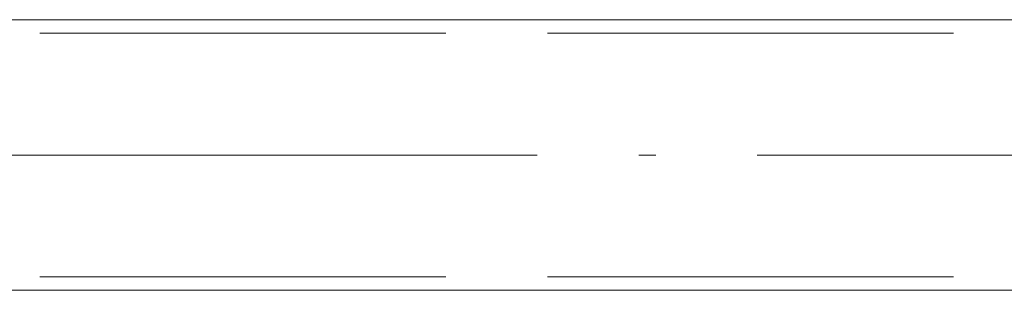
# Paper-space layout 'Layout1' of a CAD drawing. Extents: x -2 to 1033, y -36 to 596.
# Tile 85 of 181: x 687.97 to 695.25, y 462.26 to 464.26. Entities that reach past the tile are written whole.
import ezdxf

# ---------------------------------------------------------------- set-up
doc = ezdxf.new("R2010")
doc.units = 0
doc.linetypes.add('ACAD_ISO02W100', pattern=[15, 12, -3])
doc.linetypes.add('ACAD_ISO04W100', pattern=[30.5, 24, -3, 0.5, -3])
doc.layers.add('SS_1.ET-HALA_TaO-KCE_LEMOVANI', color=9, linetype='CONTINUOUS', lineweight=13)

psp = doc.layouts.get("Layout1")

# ---------------------------------------------------------------- linework, layer by layer
at = {"layer": 'SS_1.ET-HALA_TaO-KCE_LEMOVANI', "color": 5, "linetype": 'Continuous', "ltscale": 0.25}
for p, q in [((696.9704, 464.2604), (687.0004, 464.2604)), ((687.0004, 462.2604), (696.9704, 462.2604))]:
    psp.add_line(p, q, dxfattribs=at)
at = {"layer": 'SS_1.ET-HALA_TaO-KCE_LEMOVANI', "color": 9, "linetype": 'ACAD_ISO02W100', "ltscale": 0.25}
for p, q in [((586.8704, 464.1604), (710.6704, 464.1604)), ((586.8704, 462.3604), (710.6704, 462.3604))]:
    psp.add_line(p, q, dxfattribs=at)
at = {"layer": 'SS_1.ET-HALA_TaO-KCE_LEMOVANI', "color": 9, "linetype": 'ACAD_ISO04W100', "ltscale": 0.25}
psp.add_line((714.6704, 463.2604), (584.6704, 463.2604), dxfattribs=at)

doc.saveas('drawing.dxf')
